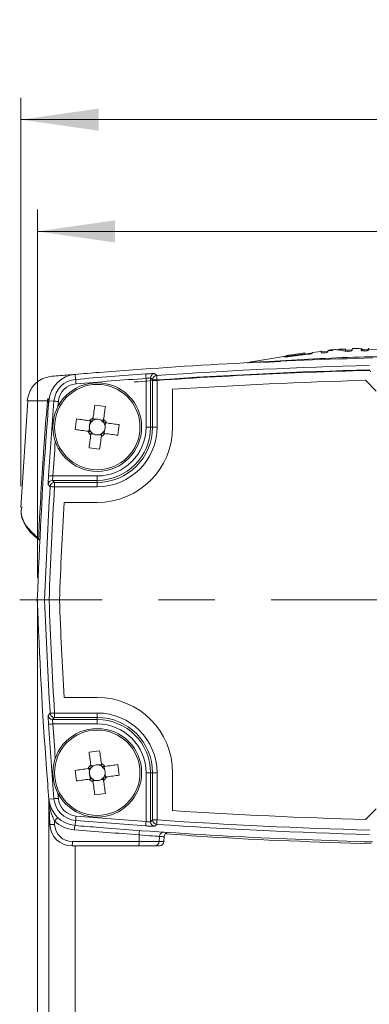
# Model space of a CAD drawing. Header units: millimetres. Extents: x -72 to 415, y 5 to 292.
# Tile 17 of 59: x 75 to 91, y 118 to 163. Entities that reach past the tile are written whole.
import ezdxf

# ---------------------------------------------------------------- set-up
doc = ezdxf.new("R2010")
doc.units = ezdxf.units.MM
doc.linetypes.add('CENTERX2', pattern=[20.32, 12.7, -2.54, 2.54, -2.54])
doc.styles.add('SLDTEXTSTYLE0', font='TXT', dxfattribs={"width": 0.75})
doc.dimstyles.new('SLDDIMSTYLE0', dxfattribs={"dimtxt": 3.5, "dimasz": 3.5, "dimexe": 0, "dimexo": 0.0625, "dimgap": 0.875, "dimtad": 1, "dimdec": 1, "dimrnd": 1e-09, "dimzin": 12, "dimdsep": 46, "dimtxsty": 'SLDTEXTSTYLE0', "dimsah": 1, "dimcen": 0.09, "dimadec": 0, "dimazin": 3, "dimtfac": 1, "dimtofl": 0, "dimtmove": 0, "dimatfit": 3, "dimfxl": 1, "dimfrac": 2, "dimtolj": 1, "dimtzin": 12, "dimarcsym": 0})
doc.dimstyles.new('SLDDIMSTYLE4', dxfattribs={"dimtxt": 3.5, "dimasz": 3.5, "dimexe": 0, "dimexo": 0.0625, "dimgap": 0.875, "dimtad": 1, "dimdec": 0, "dimrnd": 1e-09, "dimzin": 12, "dimdsep": 46, "dimtxsty": 'SLDTEXTSTYLE0', "dimsah": 1, "dimcen": 0.09, "dimadec": 0, "dimazin": 3, "dimtfac": 1, "dimtofl": 0, "dimtmove": 0, "dimatfit": 3, "dimfxl": 1, "dimfrac": 2, "dimtolj": 1, "dimtzin": 12, "dimarcsym": 0})

# ---------------------------------------------------------------- blocks, each defined once
blk = doc.blocks.new('_D_7')
at = {"color": 7, "linetype": 'Continuous', "lineweight": 0}
for p, q in [((75.211, 141.585), (75.211, 159.122)), ((119.088, 141.585), (119.088, 159.122)), ((119.088, 158.132), (75.211, 158.132))]:
    blk.add_line(p, q, dxfattribs=at)
for points in [[(75.211, 158.132), (78.711, 157.632), (78.711, 158.632)], [(119.088, 158.132), (115.588, 158.632), (115.588, 157.632)]]:
    blk.add_solid(points, dxfattribs=at)
at = {"color": 7, "linetype": 'Continuous', "lineweight": 0, "insert": (94.563, 162.644), "char_height": 3.5, "attachment_point": 1, "style": 'SLDTEXTSTYLE0'}
blk.add_mtext('44', dxfattribs=at)
blk = doc.blocks.new('_D_8')
at = {"color": 7, "linetype": 'Continuous', "lineweight": 0}
for p, q in [((75.95, 137.449), (75.95, 154.081)), ((118.35, 137.449), (118.35, 154.081)), ((118.35, 153.09), (75.95, 153.09))]:
    blk.add_line(p, q, dxfattribs=at)
for points in [[(75.95, 153.09), (79.45, 152.59), (79.45, 153.59)], [(118.35, 153.09), (114.85, 153.59), (114.85, 152.59)]]:
    blk.add_solid(points, dxfattribs=at)
at = {"color": 7, "linetype": 'Continuous', "lineweight": 0, "insert": (92.624, 157.602), "char_height": 3.5, "attachment_point": 1, "style": 'SLDTEXTSTYLE0'}
blk.add_mtext('42,4', dxfattribs=at)
blk = doc.blocks.new('_D_10')
at = {"color": 7, "linetype": 'Continuous', "lineweight": 0}
for p, q in [((98.14, 147.458), (132.889, 147.458)), ((131.898, 95.431), (131.898, 147.458)), ((87.301, 95.431), (132.889, 95.431))]:
    blk.add_line(p, q, dxfattribs=at)
for points in [[(131.898, 147.458), (131.398, 143.958), (132.398, 143.958)], [(131.898, 95.431), (132.398, 98.931), (131.398, 98.931)]]:
    blk.add_solid(points, dxfattribs=at)
at = {"color": 7, "linetype": 'Continuous', "lineweight": 0, "insert": (127.387, 118.858), "char_height": 3.5, "attachment_point": 1, "rotation": 90, "style": 'SLDTEXTSTYLE0'}
blk.add_mtext('52', dxfattribs=at)

msp = doc.modelspace()

# ---------------------------------------------------------------- linework, layer by layer
at = {"color": 7, "linetype": 'Continuous', "lineweight": 15}
for p, q in [((87.246, 147.463), (88.021, 147.57)), ((88.148, 147.545), (87.247, 147.434)), ((87.306, 147.501), (88.019, 147.608)), ((88.019, 147.605), (87.307, 147.499)), ((88.021, 147.57), (88.019, 147.605)), ((88.354, 147.603), (88.021, 147.553)), ((88.023, 147.521), (88.021, 147.571)), ((88.747, 147.668), (88.343, 147.63)), ((88.346, 147.603), (88.346, 147.602)), ((89.046, 147.671), (88.737, 147.648)), ((89.045, 147.698), (89.047, 147.662)), ((89.275, 147.717), (89.046, 147.695)), ((89.848, 147.722), (89.835, 147.722)), ((89.848, 147.723), (89.846, 147.773)), ((90.157, 147.751), (89.848, 147.729)), ((90.147, 147.797), (90.149, 147.737)), ((90.877, 147.75), (90.541, 147.759)), ((90.55, 147.739), (90.549, 147.794)), ((90.875, 147.792), (90.877, 147.741)), ((91.629, 147.756), (90.875, 147.78)), ((85.561, 147.196), (85.421, 147.147)), ((85.424, 147.143), (85.567, 147.182)), ((87.149, 147.465), (85.511, 147.186)), ((87.247, 147.434), (87.246, 147.464)), ((77.677, 146.411), (77.658, 146.638)), ((80.855, 144.258), (80.855, 146.456)), ((81.055, 146.474), (81.055, 144.258)), ((81.347, 146.388), (81.147, 146.388)), ((81.147, 144.258), (81.147, 146.388)), ((81.347, 146.388), (81.347, 144.258)), ((90.747, 146.37), (91.234, 145.882)), ((82.05, 144.258), (82.05, 145.964)), ((75.524, 145.448), (75.211, 140.627)), ((76.698, 145.429), (76.471, 145.448)), ((78.342, 144.542), (78.323, 144.4)), ((78.599, 144.61), (78.457, 144.629)), ((78.933, 144.565), (78.791, 144.584)), ((79.001, 144.309), (79.02, 144.451)), ((78.298, 144.207), (78.279, 144.066)), ((78.957, 143.975), (78.976, 144.117)), ((81.055, 144.258), (80.855, 144.258)), ((81.055, 144.258), (81.147, 144.258)), ((81.347, 144.258), (81.147, 144.258)), ((78.366, 143.951), (78.508, 143.932)), ((78.7, 143.906), (78.842, 143.887)), ((78.65, 141.853), (76.639, 141.853)), ((76.654, 142.053), (78.65, 142.053)), ((76.726, 141.561), (76.726, 141.761)), ((76.726, 141.761), (78.65, 141.761)), ((78.65, 141.853), (78.65, 142.053)), ((78.65, 141.853), (78.65, 141.761)), ((78.65, 141.561), (78.65, 141.761)), ((78.65, 141.561), (76.726, 141.561)), ((77.155, 140.858), (78.65, 140.858)), ((75.249, 140.664), (75.235, 140.534)), ((76.28, 136.458), (75.95, 136.458)), ((75.95, 115.281), (75.95, 136.458)), ((78.65, 132.058), (77.155, 132.058)), ((76.726, 131.355), (78.65, 131.355)), ((76.726, 131.155), (76.726, 131.355)), ((78.65, 131.155), (76.726, 131.155)), ((78.65, 131.155), (78.65, 131.355)), ((78.65, 131.063), (78.65, 131.155)), ((76.639, 131.063), (78.65, 131.063)), ((78.65, 130.863), (76.654, 130.863)), ((78.65, 130.863), (78.65, 131.063)), ((78.508, 128.984), (78.366, 128.965)), ((78.842, 129.029), (78.7, 129.01)), ((78.976, 128.8), (78.957, 128.942)), ((78.279, 128.851), (78.298, 128.709)), ((78.323, 128.517), (78.342, 128.375)), ((79.02, 128.466), (79.001, 128.607)), ((80.855, 126.46), (80.855, 128.658)), ((80.855, 128.658), (81.055, 128.658)), ((81.055, 128.658), (81.055, 126.443)), ((81.055, 128.658), (81.147, 128.658)), ((81.147, 128.658), (81.347, 128.658)), ((81.147, 126.528), (81.147, 128.658)), ((81.347, 128.658), (81.347, 126.528)), ((82.05, 126.952), (82.05, 128.658)), ((78.457, 128.287), (78.599, 128.306)), ((78.791, 128.332), (78.933, 128.351)), ((76.698, 127.487), (76.471, 127.469)), ((76.511, 126.323), (76.471, 127.464)), ((91.234, 127.034), (90.747, 126.547)), ((76.723, 126.487), (76.728, 126.323)), ((77.677, 126.506), (77.658, 126.279)), ((81.147, 126.528), (81.347, 126.528)), ((80.538, 125.859), (80.537, 125.551)), ((81.453, 125.783), (81.445, 125.551)), ((81.656, 125.551), (81.664, 125.769)), ((80.52, 125.358), (77.51, 125.358)), ((77.528, 125.551), (80.537, 125.551)), ((81.248, 125.358), (80.52, 125.358)), ((80.537, 125.551), (81.445, 125.551)), ((81.456, 125.358), (81.248, 125.358))]:
    msp.add_line(p, q, dxfattribs=at)
at = {"color": 8, "linetype": 'Continuous', "lineweight": 15}
for p, q in [((85.424, 147.143), (85.424, 147.143)), ((85.567, 147.182), (85.567, 147.182)), ((86.916, 147.213), (86.152, 147.178)), ((76.897, 145.413), (76.879, 145.189)), ((76.879, 127.727), (76.897, 127.503)), ((76.471, 115.281), (76.471, 127.468)), ((77.658, 125.358), (77.658, 115.281)), ((81.445, 125.551), (81.656, 125.551))]:
    msp.add_line(p, q, dxfattribs=at)
at = {"color": 7, "linetype": 'CENTERX2', "lineweight": 0}
msp.add_line((119.52, 136.458), (75.155, 136.458), dxfattribs=at)
at = {"color": 7, "linetype": 'Continuous', "lineweight": 15, "flags": 128}
for points in [[(80.855, 146.456), (80.852, 146.495), (80.849, 146.532), (80.847, 146.566), (80.845, 146.596), (80.843, 146.62), (80.842, 146.639), (80.841, 146.651), (80.841, 146.656)], [(81.241, 146.673), (81.251, 146.664), (81.293, 146.625), (81.333, 146.588)], [(77.693, 146.212), (77.69, 146.25), (77.687, 146.287), (77.684, 146.321), (77.682, 146.351), (77.68, 146.376), (77.678, 146.394), (77.677, 146.406), (77.677, 146.411)], [(80.335, 146.297), (80.339, 146.293), (80.339, 146.293)], [(81.147, 146.388), (81.101, 146.431), (81.055, 146.474)], [(81.347, 146.388), (81.344, 146.426), (81.341, 146.463), (81.339, 146.497), (81.337, 146.527), (81.335, 146.552), (81.334, 146.571), (81.333, 146.583), (81.333, 146.588)], [(80.154, 146.093), (80.152, 146.095), (80.15, 146.097)], [(76.897, 145.413), (76.859, 145.416), (76.822, 145.419), (76.788, 145.422), (76.758, 145.424), (76.734, 145.426), (76.715, 145.428), (76.703, 145.429), (76.698, 145.429)], [(78.54, 145.252), (78.531, 145.181), (78.521, 145.109), (78.512, 145.037), (78.502, 144.964), (78.492, 144.891), (78.482, 144.818), (78.472, 144.744), (78.463, 144.67)], [(78.938, 144.607), (78.948, 144.681), (78.958, 144.754), (78.968, 144.827), (78.978, 144.9), (78.987, 144.973), (78.997, 145.045), (79.007, 145.117), (79.016, 145.188)], [(78.301, 144.547), (78.227, 144.557), (78.154, 144.567), (78.08, 144.577), (78.007, 144.586), (77.935, 144.596), (77.863, 144.606), (77.791, 144.615), (77.72, 144.625)], [(79.643, 144.368), (79.572, 144.377), (79.5, 144.387), (79.428, 144.396), (79.355, 144.406), (79.282, 144.416), (79.209, 144.426), (79.136, 144.435), (79.062, 144.445)], [(77.656, 144.149), (77.727, 144.139), (77.799, 144.13), (77.871, 144.12), (77.944, 144.111), (78.017, 144.101), (78.09, 144.091), (78.164, 144.081), (78.237, 144.071)], [(78.998, 143.97), (79.072, 143.96), (79.145, 143.95), (79.219, 143.94), (79.292, 143.93), (79.364, 143.921), (79.436, 143.911), (79.508, 143.901), (79.579, 143.892)], [(78.361, 143.91), (78.351, 143.836), (78.341, 143.762), (78.331, 143.689), (78.322, 143.616), (78.312, 143.544), (78.302, 143.471), (78.293, 143.4), (78.283, 143.328)], [(78.759, 143.265), (78.768, 143.336), (78.778, 143.408), (78.788, 143.48), (78.797, 143.553), (78.807, 143.625), (78.817, 143.699), (78.827, 143.772), (78.837, 143.846)], [(76.654, 142.053), (76.616, 142.056), (76.579, 142.058), (76.545, 142.06), (76.515, 142.062), (76.49, 142.064), (76.471, 142.065), (76.459, 142.066), (76.454, 142.066)], [(76.639, 141.853), (76.682, 141.807), (76.726, 141.761)], [(76.526, 141.574), (76.516, 141.584), (76.477, 141.626), (76.44, 141.666)], [(76.726, 141.561), (76.687, 141.564), (76.65, 141.566), (76.616, 141.568), (76.586, 141.57), (76.561, 141.571), (76.543, 141.573), (76.531, 141.573), (76.526, 141.574)], [(76.44, 131.251), (76.449, 131.261), (76.489, 131.303), (76.526, 131.343)], [(76.726, 131.355), (76.687, 131.353), (76.65, 131.351), (76.616, 131.349), (76.586, 131.347), (76.561, 131.345), (76.543, 131.344), (76.531, 131.343), (76.526, 131.343)], [(76.726, 131.155), (76.682, 131.109), (76.639, 131.063)], [(76.454, 130.851), (76.459, 130.851), (76.471, 130.852), (76.49, 130.853), (76.515, 130.855), (76.545, 130.856), (76.579, 130.859), (76.616, 130.861), (76.654, 130.863)], [(78.283, 129.588), (78.293, 129.517), (78.302, 129.445), (78.312, 129.373), (78.322, 129.3), (78.331, 129.227), (78.341, 129.154), (78.351, 129.081), (78.361, 129.007)], [(78.837, 129.07), (78.827, 129.144), (78.817, 129.218), (78.807, 129.291), (78.797, 129.364), (78.788, 129.437), (78.778, 129.509), (78.768, 129.581), (78.759, 129.652)], [(79.579, 129.025), (79.508, 129.015), (79.436, 129.006), (79.364, 128.996), (79.292, 128.986), (79.219, 128.977), (79.145, 128.967), (79.072, 128.957), (78.998, 128.947)], [(78.237, 128.845), (78.164, 128.835), (78.09, 128.826), (78.017, 128.816), (77.944, 128.806), (77.871, 128.796), (77.799, 128.787), (77.727, 128.777), (77.656, 128.768)], [(79.062, 128.471), (79.136, 128.481), (79.209, 128.491), (79.282, 128.501), (79.355, 128.511), (79.428, 128.52), (79.5, 128.53), (79.572, 128.539), (79.643, 128.549)], [(77.72, 128.292), (77.791, 128.301), (77.863, 128.311), (77.935, 128.321), (78.007, 128.33), (78.08, 128.34), (78.154, 128.35), (78.227, 128.36), (78.301, 128.37)], [(78.463, 128.246), (78.472, 128.172), (78.482, 128.099), (78.492, 128.025), (78.502, 127.953), (78.512, 127.88), (78.521, 127.808), (78.531, 127.736), (78.54, 127.665)], [(79.016, 127.728), (79.007, 127.8), (78.997, 127.871), (78.987, 127.944), (78.978, 128.016), (78.968, 128.089), (78.958, 128.162), (78.948, 128.236), (78.938, 128.31)], [(76.698, 127.487), (76.703, 127.488), (76.715, 127.489), (76.734, 127.49), (76.758, 127.492), (76.788, 127.495), (76.822, 127.497), (76.859, 127.5), (76.897, 127.503)], [(77.677, 126.506), (77.677, 126.51), (77.678, 126.522), (77.68, 126.541), (77.682, 126.566), (77.684, 126.596), (77.687, 126.63), (77.69, 126.667), (77.693, 126.705)], [(80.841, 126.261), (80.841, 126.265), (80.842, 126.277), (80.843, 126.296), (80.845, 126.321), (80.847, 126.351), (80.849, 126.385), (80.852, 126.422), (80.855, 126.46)], [(81.055, 126.443), (81.101, 126.485), (81.147, 126.528)], [(81.333, 126.329), (81.322, 126.319), (81.28, 126.28), (81.241, 126.243)], [(81.333, 126.329), (81.333, 126.334), (81.334, 126.346), (81.335, 126.364), (81.337, 126.389), (81.339, 126.419), (81.341, 126.453), (81.344, 126.49), (81.347, 126.528)]]:
    msp.add_lwpolyline(points, dxfattribs=at)
at = {"color": 7, "linetype": 'Continuous', "lineweight": 15}
for centre, radius in [((78.65, 144.258), 2), ((78.65, 144.258), 1.928), ((78.65, 128.658), 2), ((78.65, 128.658), 1.928)]:
    msp.add_circle(centre, radius, dxfattribs=at)
for centre, radius, start, end in [((97.15, -84.542), 232, 91.50317, 94.55369), ((77.767, 145.343), 1.3, 94.8195, 175.3608), ((97.15, -84.542), 232, 94.55369, 94.81953), ((97.15, -84.542), 231.772, 94.03502, 94.81953), ((97.15, -84.542), 231.45, 91.5617, 94.16613), ((97.15, -84.542), 231.446, 91.56217, 94.16513), ((81.255, 146.474), 0.2, 93.9785, 179.9571), ((97.15, -84.542), 231.67, 91.53827, 93.91477), ((97.15, -84.542), 231.47, 91.53827, 93.91477), ((77.767, 145.343), 1.072, 94.8195, 175.3608), ((77.767, 145.343), 0.872, 94.8195, 175.3608), ((97.15, -84.542), 231.572, 94.03502, 94.81953), ((81.347, 146.388), 0.2, 93.9578, 179.9571), ((97.15, -84.542), 231, 91.58838, 93.74798), ((271.33, 129.635), 195.5, 175.36077, 175.76275), ((76.356, 145.449), 0.115, 359.1441, 56.349), ((271.33, 129.635), 195.272, 175.36077, 176.35026), ((77.84, 138.208), 7.078, 80.4393, 84.3254), ((84.7, 143.449), 7.079, 170.4394, 174.3252), ((78.65, 144.258), 0.453, 114.4102, 140.3545), ((78.65, 144.258), 0.356, 129.92, 156.5502), ((78.65, 144.258), 0.356, 124.8447, 129.92), ((78.65, 144.258), 0.356, 98.2145, 124.8447), ((78.65, 144.258), 0.355, 66.5502, 98.2145), ((78.65, 144.258), 0.355, 39.92, 66.5502), ((78.65, 144.258), 0.356, 34.8447, 39.92), ((78.65, 144.258), 0.453, 24.4102, 50.3545), ((78.65, 144.258), 0.356, 8.2145, 34.8447), ((271.33, 129.635), 195.5, 175.76275, 178), ((78.65, 144.258), 0.453, 204.4102, 230.3545), ((78.65, 144.258), 0.355, 156.5502, 188.2145), ((78.65, 144.258), 0.355, 188.2145, 214.8447), ((78.65, 144.258), 0.355, 214.8447, 219.92), ((78.65, 144.258), 0.355, 219.92, 246.5502), ((78.65, 144.258), 2.697, 270, 0), ((78.65, 144.258), 2.497, 270, 0), ((78.65, 144.258), 3.4, 270, 0), ((78.65, 144.258), 2.405, 270, 0), ((78.65, 144.258), 2.205, 270, 0), ((78.65, 144.258), 0.453, 294.4102, 320.3545), ((78.65, 144.258), 0.355, 304.8447, 309.92), ((78.65, 144.258), 0.356, 309.92, 336.5502), ((78.65, 144.258), 0.356, 336.5502, 8.2145), ((72.6, 145.067), 7.078, 350.4391, 354.3256), ((78.65, 144.258), 0.355, 246.5502, 278.2145), ((78.65, 144.258), 0.355, 278.2145, 304.8447), ((79.459, 150.308), 7.078, 260.4392, 264.3254), ((76.639, 141.653), 0.2, 90.0423, 176.4257), ((76.726, 141.561), 0.2, 90.0424, 176.4504), ((271.33, 129.635), 195.17, 176.49315, 177.99662), ((271.33, 129.635), 194.97, 176.49315, 177.99456), ((271.33, 129.635), 194.5, 176.69214, 177.98971), ((271.33, 143.281), 195.5, 182, 184.23725), ((271.33, 143.281), 195.17, 182.00338, 183.50685), ((271.33, 143.281), 194.97, 182.00544, 183.50685), ((271.33, 143.281), 194.5, 182.01029, 183.30786), ((78.65, 128.658), 3.4, 0, 90), ((76.639, 131.263), 0.2, 183.5743, 269.9577), ((76.726, 131.355), 0.2, 183.5496, 269.9576), ((78.65, 128.658), 2.697, 0, 90), ((78.65, 128.658), 2.497, 0, 90), ((271.33, 143.281), 195.272, 183.64974, 184.63923), ((78.65, 128.658), 2.405, 0, 90), ((78.65, 128.658), 2.205, 0, 90), ((79.459, 122.608), 7.078, 95.6746, 99.5608), ((78.65, 128.658), 0.453, 129.6455, 155.5898), ((78.65, 128.658), 0.355, 145.1553, 171.7855), ((78.65, 128.658), 0.355, 140.08, 145.1553), ((78.65, 128.658), 0.355, 113.4498, 140.08), ((78.65, 128.658), 0.355, 81.7855, 113.4498), ((78.65, 128.658), 0.355, 55.1553, 81.7855), ((78.65, 128.658), 0.453, 39.6455, 65.5898), ((78.65, 128.658), 0.355, 50.08, 55.1553), ((78.65, 128.658), 0.356, 23.4498, 50.08), ((72.6, 127.849), 7.078, 5.6744, 9.5609), ((271.33, 143.281), 195.5, 184.23725, 184.63923), ((84.7, 129.468), 7.079, 185.6748, 189.5606), ((78.65, 128.658), 0.355, 171.7855, 203.4498), ((78.65, 128.658), 0.355, 203.4498, 230.08), ((78.65, 128.658), 0.355, 293.4498, 320.08), ((78.65, 128.658), 0.356, 320.08, 325.1553), ((78.65, 128.658), 0.453, 309.6455, 335.5898), ((78.65, 128.658), 0.356, 325.1553, 351.7855), ((78.65, 128.658), 0.356, 351.7855, 23.4498), ((78.65, 128.658), 0.453, 219.6455, 245.5898), ((78.65, 128.658), 0.355, 230.08, 235.1553), ((78.65, 128.658), 0.355, 235.1553, 261.7855), ((78.65, 128.658), 0.355, 261.7855, 293.4498), ((77.84, 134.709), 7.078, 275.6746, 279.5607), ((77.767, 127.574), 1.3, 184.6392, 265.1805), ((76.339, 127.458), 0.133, 0.7433, 4.617), ((77.767, 127.574), 1.072, 184.6392, 265.1805), ((77.767, 127.574), 0.872, 184.6392, 265.1805), ((97.15, 357.458), 231.572, 265.18047, 265.96498), ((97.15, 357.458), 231, 266.25202, 268.41162), ((76.62, 127.791), 1.472, 265.7673, 274.2327), ((77.51, 126.358), 1, 182, 270), ((77.204, 126.107), 0.613, 122.2312, 141.7158), ((77.749, 127.581), 1.5, 226.8037, 265.1805), ((77.528, 126.351), 0.8, 182, 270), ((78.176, 126.087), 0.552, 159.7231, 180.0953), ((97.15, 357.458), 232, 265.18047, 265.44631), ((97.15, 357.458), 231.772, 265.18047, 265.96498), ((81.255, 126.443), 0.2, 180.0429, 266.0215), ((81.347, 126.529), 0.2, 180.0429, 266.0422), ((97.15, 357.458), 231.67, 266.08523, 268.46173), ((97.15, 357.458), 231.47, 266.08523, 268.46173), ((97.132, 357.465), 232.2, 265.18047, 265.90184), ((97.15, 357.458), 232, 265.44631, 268.49683), ((81.091, 125.867), 0.553, 160.4918, 180.7976), ((81.652, 125.777), 0.199, 86.4906, 178.2491), ((81.864, 125.762), 0.2, 93.2987, 178.0392), ((76.968, 125.505), 0.562, 344.9165, 4.77), ((79.977, 125.505), 0.562, 344.9159, 4.7694), ((81.247, 125.557), 0.199, 270.2908, 358.3165), ((81.456, 125.558), 0.2, 270, 358)]:
    msp.add_arc(centre, radius, start, end, dxfattribs=at)
at = {"color": 8, "linetype": 'Continuous', "lineweight": 15}
for centre, radius, start, end in [((271.33, 129.635), 195.072, 175.89335, 176.35026), ((76.076, 139.222), 0.0731, 171.8921, 231.2325), ((271.33, 143.281), 195.072, 183.64974, 184.10665)]:
    msp.add_arc(centre, radius, start, end, dxfattribs=at)
at = {"color": 7, "linetype": 'Continuous', "lineweight": 15}
for centre, major_axis, start_param, end_param in [((78.655, 144.302), (0.042, 0.311), 5.965618, 6.600753), ((78.606, 144.264), (0.311, -0.042), 2.824025, 3.45916), ((78.693, 144.252), (0.311, -0.042), 5.965618, 6.600753), ((78.644, 144.215), (0.042, 0.311), 2.824025, 3.45916), ((78.644, 128.702), (-0.042, 0.311), 5.965618, 6.600753), ((78.606, 128.652), (0.311, 0.042), 2.824025, 3.45916), ((78.693, 128.664), (0.311, 0.042), 5.965618, 6.600753), ((78.655, 128.615), (-0.042, 0.311), 2.824025, 3.45916)]:
    msp.add_ellipse(centre, major_axis=major_axis, ratio=0.990116, start_param=start_param, end_param=end_param, dxfattribs=at)
for points, knots in [([(88.346, 147.602), (88.345, 147.598), (88.345, 147.591), (88.329, 147.58), (88.299, 147.57), (88.252, 147.56), (88.2, 147.551), (88.161, 147.547), (88.148, 147.545)], [0, 0, 0, 0, 0.246465, 0.41616, 0.545889, 0.675176, 0.893374, 1, 1, 1, 1]), ([(88.746, 147.635), (88.745, 147.675), (88.743, 147.716), (88.744, 147.698), (88.744, 147.698)], [0, 0, 0, 0, 0.9759372, 1, 1, 1, 1]), ([(88.899, 147.61), (88.885, 147.61), (88.857, 147.608), (88.816, 147.609), (88.78, 147.612), (88.749, 147.621), (88.748, 147.629), (88.746, 147.635)], [0, 0, 0, 0, 0.13933, 0.287267, 0.459983, 0.645074, 1, 1, 1, 1]), ([(89.047, 147.662), (89.046, 147.657), (89.045, 147.647), (89.016, 147.633), (88.974, 147.621), (88.932, 147.614), (88.906, 147.611), (88.899, 147.61)], [0, 0, 0, 0, 0.34455, 0.542286, 0.740749, 0.930968, 1, 1, 1, 1]), ([(89.724, 147.711), (89.686, 147.719), (89.574, 147.743), (89.405, 147.757), (89.215, 147.749), (89.102, 147.727), (89.045, 147.716)], [0, 0, 0, 0, 0.164581, 0.49394, 0.746509, 1, 1, 1, 1]), ([(89.449, 147.748), (89.493, 147.757), (89.625, 147.786), (89.758, 147.778), (89.846, 147.772)], [0, 0, 0, 0, 0.335374, 1, 1, 1, 1]), ([(89.957, 147.677), (89.942, 147.677), (89.904, 147.677), (89.843, 147.682), (89.778, 147.694), (89.744, 147.705), (89.724, 147.711)], [0, 0, 0, 0, 0.135923, 0.322381, 0.606919, 1, 1, 1, 1]), ([(90.132, 147.71), (90.121, 147.706), (90.099, 147.696), (90.043, 147.685), (89.992, 147.679), (89.965, 147.678), (89.957, 147.677)], [0, 0, 0, 0, 0.3207437, 0.6444668, 0.9052282, 1, 1, 1, 1]), ([(90.149, 147.737), (90.149, 147.735), (90.148, 147.731), (90.145, 147.722), (90.137, 147.715), (90.132, 147.71)], [0, 0, 0, 0, 0.256212, 0.512476, 1, 1, 1, 1]), ([(90.549, 147.791), (90.431, 147.801), (90.297, 147.813), (90.164, 147.799), (90.147, 147.798)], [0, 0, 0, 0, 0.8748947, 1, 1, 1, 1]), ([(90.549, 147.807), (90.55, 147.803), (90.553, 147.794), (90.594, 147.768), (90.671, 147.752), (90.698, 147.746)], [0, 0, 0, 0, 0.389029, 0.781592, 1, 1, 1, 1]), ([(90.716, 147.696), (90.699, 147.696), (90.666, 147.697), (90.621, 147.702), (90.584, 147.71), (90.555, 147.723), (90.552, 147.733), (90.55, 147.739)], [0, 0, 0, 0, 0.1571974, 0.3054844, 0.4822049, 0.6694895, 1, 1, 1, 1]), ([(90.877, 147.741), (90.876, 147.736), (90.874, 147.727), (90.852, 147.713), (90.808, 147.703), (90.759, 147.697), (90.728, 147.696), (90.716, 147.696)], [0, 0, 0, 0, 0.2754558, 0.4912073, 0.7091237, 0.8941659, 1, 1, 1, 1]), ([(90.907, 147.786), (90.894, 147.792), (90.875, 147.8), (90.875, 147.805), (90.875, 147.806)], [0, 0, 0, 0, 0.677207, 1, 1, 1, 1]), ([(86.144, 147.208), (86.107, 147.206), (86.032, 147.201), (85.888, 147.193), (85.728, 147.185), (85.622, 147.181), (85.575, 147.18), (85.57, 147.181), (85.567, 147.182)], [0, 0, 0, 0, 0.124511, 0.249539, 0.499588, 0.749891, 0.875284, 1, 1, 1, 1]), ([(94.278, 147.453), (92.922, 147.451), (90.208, 147.447), (87.499, 147.288), (86.144, 147.208)], [0, 0, 0, 0, 0.499997, 1, 1, 1, 1]), ([(87.085, 147.427), (87.088, 147.429), (87.092, 147.433), (87.118, 147.441), (87.154, 147.448), (87.199, 147.456), (87.232, 147.461), (87.246, 147.463)], [0, 0, 0, 0, 0.277115, 0.442717, 0.609831, 0.823955, 1, 1, 1, 1]), ([(87.247, 147.434), (87.226, 147.432), (87.191, 147.427), (87.146, 147.424), (87.114, 147.423), (87.091, 147.423), (87.087, 147.426), (87.085, 147.427)], [0, 0, 0, 0, 0.253808, 0.430791, 0.606836, 0.809502, 1, 1, 1, 1]), ([(87.15, 147.476), (87.153, 147.477), (87.157, 147.477), (87.182, 147.481), (87.217, 147.487), (87.261, 147.494), (87.293, 147.499), (87.306, 147.501)], [0, 0, 0, 0, 0.284539, 0.44609, 0.608859, 0.828105, 1, 1, 1, 1]), ([(87.307, 147.499), (87.284, 147.495), (87.246, 147.489), (87.201, 147.483), (87.172, 147.479), (87.154, 147.477), (87.151, 147.476), (87.15, 147.476)], [0, 0, 0, 0, 0.2797649, 0.4650042, 0.6491338, 0.8612432, 1, 1, 1, 1]), ([(77.658, 146.638), (77.405, 146.614), (77.025, 146.577), (76.513, 146.553), (76.154, 146.444), (75.879, 146.253), (75.597, 145.929), (75.537, 145.642), (75.495, 145.448)], [0, 0, 0, 0, 0.243417, 0.366658, 0.48641, 0.608245, 0.733582, 1, 1, 1, 1]), ([(81.241, 146.673), (81.239, 146.674), (81.233, 146.675), (81.186, 146.675), (81.096, 146.672), (80.976, 146.665), (80.886, 146.659), (80.841, 146.656)], [0, 0, 0, 0, 0.126355, 0.344079, 0.56238, 0.781179, 1, 1, 1, 1]), ([(90.842, 146.822), (90.864, 146.821), (90.909, 146.817), (90.959, 146.791), (90.982, 146.77), (90.989, 146.764)], [0, 0, 0, 0, 0.4148643, 0.8297292, 1, 1, 1, 1]), ([(81.055, 146.474), (81.054, 146.475), (81.051, 146.476), (81.027, 146.476), (80.982, 146.472), (80.922, 146.466), (80.877, 146.459), (80.855, 146.456)], [0, 0, 0, 0, 0.126162, 0.343432, 0.561445, 0.780427, 1, 1, 1, 1]), ([(75.513, 145.448), (75.509, 145.448), (75.499, 145.448), (75.643, 145.448), (75.919, 145.448), (76.243, 145.448), (76.406, 145.448)], [0, 0, 0, 0, 0.1350314, 0.4225076, 0.7108752, 1, 1, 1, 1]), ([(76.004, 139.233), (76.019, 139.542), (76.065, 140.451), (76.153, 141.959), (76.27, 143.722), (76.361, 144.885), (76.405, 145.448)], [0, 0, 0, 0, 0.149055, 0.438584, 0.728113, 1, 1, 1, 1]), ([(76.462, 145.338), (76.462, 145.348), (76.462, 145.368), (76.451, 145.397), (76.433, 145.424), (76.414, 145.44), (76.405, 145.448)], [0, 0, 0, 0, 0.25, 0.500001, 0.749999, 1, 1, 1, 1]), ([(76.406, 145.448), (76.406, 145.448), (76.41, 145.479), (76.415, 145.512), (76.42, 145.545)], [0, 0, 0, 0, 0.000433, 1, 1, 1, 1]), ([(78.421, 144.531), (78.409, 144.533), (78.371, 144.538), (78.333, 144.543), (78.306, 144.546), (78.301, 144.547)], [0, 0, 0, 0, 0.290536, 0.88255, 1, 1, 1, 1]), ([(78.463, 144.67), (78.462, 144.666), (78.458, 144.639), (78.453, 144.6), (78.448, 144.562), (78.446, 144.55)], [0, 0, 0, 0, 0.117451, 0.709464, 1, 1, 1, 1]), ([(78.922, 144.486), (78.924, 144.499), (78.929, 144.536), (78.934, 144.575), (78.938, 144.602), (78.938, 144.607)], [0, 0, 0, 0, 0.290536, 0.882549, 1, 1, 1, 1]), ([(79.062, 144.445), (79.057, 144.446), (79.03, 144.45), (78.991, 144.455), (78.954, 144.46), (78.941, 144.461)], [0, 0, 0, 0, 0.11745, 0.709464, 1, 1, 1, 1]), ([(78.237, 144.071), (78.242, 144.071), (78.269, 144.067), (78.308, 144.062), (78.345, 144.057), (78.358, 144.055)], [0, 0, 0, 0, 0.117451, 0.709464, 1, 1, 1, 1]), ([(78.377, 144.03), (78.375, 144.018), (78.37, 143.98), (78.365, 143.941), (78.361, 143.914), (78.361, 143.91)], [0, 0, 0, 0, 0.290536, 0.882549, 1, 1, 1, 1]), ([(78.878, 143.986), (78.89, 143.984), (78.928, 143.979), (78.967, 143.974), (78.994, 143.97), (78.998, 143.97)], [0, 0, 0, 0, 0.290536, 0.882549, 1, 1, 1, 1]), ([(78.837, 143.846), (78.837, 143.851), (78.841, 143.878), (78.846, 143.917), (78.851, 143.954), (78.853, 143.967)], [0, 0, 0, 0, 0.1174505, 0.7094635, 1, 1, 1, 1]), ([(76.454, 142.066), (76.453, 142.039), (76.448, 141.968), (76.443, 141.858), (76.438, 141.754), (76.437, 141.682), (76.439, 141.671), (76.44, 141.666)], [0, 0, 0, 0, 0.12888, 0.346936, 0.56467, 0.782361, 1, 1, 1, 1]), ([(76.639, 141.853), (76.638, 141.856), (76.637, 141.862), (76.638, 141.897), (76.642, 141.949), (76.648, 142.004), (76.652, 142.04), (76.654, 142.053)], [0, 0, 0, 0, 0.217395, 0.434755, 0.652365, 0.870723, 1, 1, 1, 1]), ([(75.223, 140.525), (75.222, 140.486), (75.218, 140.327), (75.302, 140.053), (75.469, 139.719), (75.712, 139.417), (75.927, 139.249), (76.031, 139.167)], [0, 0, 0, 0, 0.076169, 0.308367, 0.541087, 0.776139, 1, 1, 1, 1]), ([(76.061, 139.13), (76.06, 139.146), (76.057, 139.178), (76.031, 139.212), (76.01, 139.228), (76.004, 139.233)], [0, 0, 0, 0, 0.414507, 0.829153, 1, 1, 1, 1]), ([(76.029, 139.166), (76.031, 139.165), (76.047, 139.155), (76.059, 139.137), (76.061, 139.13), (76.061, 139.13), (76.061, 139.13)], [0, 0, 0, 0, 0.046074, 0.421794, 0.839443, 1, 1, 1, 1]), ([(76.48, 136.458), (76.476, 136.458), (76.463, 136.458), (76.428, 136.458), (76.376, 136.458), (76.324, 136.458), (76.288, 136.458), (76.283, 136.458), (76.28, 136.458)], [0, 0, 0, 0, 0.034763, 0.127189, 0.345522, 0.563724, 0.781858, 1, 1, 1, 1]), ([(76.44, 131.251), (76.439, 131.249), (76.438, 131.243), (76.438, 131.196), (76.441, 131.106), (76.446, 130.986), (76.452, 130.896), (76.454, 130.851)], [0, 0, 0, 0, 0.126555, 0.344326, 0.562578, 0.781273, 1, 1, 1, 1]), ([(76.654, 130.863), (76.651, 130.886), (76.646, 130.931), (76.64, 130.991), (76.637, 131.036), (76.637, 131.059), (76.639, 131.062), (76.639, 131.063)], [0, 0, 0, 0, 0.219308, 0.438112, 0.656117, 0.873559, 1, 1, 1, 1]), ([(78.358, 128.861), (78.345, 128.86), (78.308, 128.855), (78.269, 128.85), (78.242, 128.846), (78.237, 128.845)], [0, 0, 0, 0, 0.290536, 0.882549, 1, 1, 1, 1]), ([(78.361, 129.007), (78.361, 129.002), (78.365, 128.975), (78.37, 128.936), (78.375, 128.899), (78.377, 128.886)], [0, 0, 0, 0, 0.117451, 0.709464, 1, 1, 1, 1]), ([(78.853, 128.95), (78.851, 128.962), (78.846, 129), (78.841, 129.039), (78.837, 129.066), (78.837, 129.07)], [0, 0, 0, 0, 0.290536, 0.882549, 1, 1, 1, 1]), ([(78.998, 128.947), (78.994, 128.946), (78.967, 128.943), (78.928, 128.938), (78.89, 128.933), (78.878, 128.931)], [0, 0, 0, 0, 0.117451, 0.709464, 1, 1, 1, 1]), ([(78.938, 128.31), (78.938, 128.314), (78.934, 128.341), (78.929, 128.38), (78.924, 128.418), (78.922, 128.43)], [0, 0, 0, 0, 0.117451, 0.709464, 1, 1, 1, 1]), ([(78.941, 128.455), (78.954, 128.457), (78.991, 128.462), (79.03, 128.467), (79.057, 128.471), (79.062, 128.471)], [0, 0, 0, 0, 0.290536, 0.88255, 1, 1, 1, 1]), ([(78.301, 128.37), (78.306, 128.37), (78.333, 128.374), (78.371, 128.379), (78.409, 128.384), (78.421, 128.386)], [0, 0, 0, 0, 0.11745, 0.709464, 1, 1, 1, 1]), ([(78.446, 128.367), (78.448, 128.354), (78.453, 128.317), (78.458, 128.278), (78.462, 128.251), (78.463, 128.246)], [0, 0, 0, 0, 0.290536, 0.882549, 1, 1, 1, 1]), ([(76.471, 127.46), (76.471, 127.461), (76.471, 127.462), (76.471, 127.463), (76.471, 127.463), (76.471, 127.464), (76.471, 127.464), (76.471, 127.464), (76.471, 127.464), (76.471, 127.464)], [0, 0, 0, 0, 0.000004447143, 0.000004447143, 0.000004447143, 0.000006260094, 0.000006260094, 0.000006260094, 0.000007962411, 0.000007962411, 0.000007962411, 0.000007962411]), ([(76.723, 126.487), (76.682, 126.563), (76.647, 126.642), (76.589, 126.802), (76.564, 126.883), (76.524, 127.047), (76.509, 127.13), (76.49, 127.254), (76.485, 127.295), (76.479, 127.358), (76.477, 127.379), (76.475, 127.41), (76.474, 127.42), (76.473, 127.44), (76.472, 127.451), (76.471, 127.46)], [0, 0, 0, 0, 0.25, 0.25, 0.5, 0.5, 0.75, 0.75, 0.875, 0.875, 0.9375, 0.9375, 0.96875, 0.96875, 1, 1, 1, 1]), ([(80.841, 126.261), (80.867, 126.259), (80.938, 126.254), (81.049, 126.247), (81.152, 126.243), (81.224, 126.241), (81.235, 126.242), (81.241, 126.243)], [0, 0, 0, 0, 0.129287, 0.347307, 0.564925, 0.782484, 1, 1, 1, 1]), ([(80.855, 126.46), (80.868, 126.458), (80.903, 126.453), (80.959, 126.447), (81.01, 126.442), (81.046, 126.44), (81.052, 126.442), (81.055, 126.443)], [0, 0, 0, 0, 0.129796, 0.348236, 0.565737, 0.782869, 1, 1, 1, 1]), ([(81.453, 125.783), (81.42, 125.786), (81.312, 125.794), (80.979, 125.822), (80.765, 125.839), (80.538, 125.859)], [0, 0, 0, 0, 0.5, 0.5, 1, 1, 1, 1]), ([(91.007, 125.457), (88.541, 125.534), (85.442, 125.631), (82.358, 125.859), (81.729, 125.905)], [0, 0, 0, 0, 0.795948, 1, 1, 1, 1])]:
    msp.add_open_spline(points, degree=3, knots=knots, dxfattribs=at)
at = {"color": 8, "linetype": 'Continuous', "lineweight": 15}
for points, knots in [([(75.235, 140.534), (75.23, 140.497), (75.194, 140.244), (75.421, 139.761), (75.807, 139.411), (76.004, 139.233)], [0, 0, 0, 0, 0.076545, 0.52948, 1, 1, 1, 1]), ([(81.663, 125.769), (81.655, 125.77), (81.638, 125.771), (81.515, 125.779), (81.453, 125.783)], [0, 0, 0, 0, 0.494715, 1, 1, 1, 1])]:
    msp.add_open_spline(points, degree=3, knots=knots, dxfattribs=at)

# ---------------------------------------------------------------- dimensions: what is measured, and where the dimension line sits
at = {"color": 7, "linetype": 'Continuous', "lineweight": 0}
for base, p1, p2, dimstyle, picture, middle in [((75.211, 158.132), (119.088, 140.595), (75.211, 140.595), 'SLDDIMSTYLE4', '_D_7', (97.15, 158.132)), ((75.95, 153.09), (118.35, 136.458), (75.95, 136.458), 'SLDDIMSTYLE0', '_D_8', (97.15, 153.09))]:
    dim = msp.add_linear_dim(base=base, p1=p1, p2=p2, dimstyle=dimstyle, dxfattribs=at)
    dim.commit()
    dim.dimension.update_dxf_attribs({"geometry": picture, "text_midpoint": middle, "dimtype": 160})
dim = msp.add_linear_dim(base=(131.898, 147.458), p1=(86.311, 95.431), p2=(97.15, 147.458), angle=90, dimstyle='SLDDIMSTYLE0', dxfattribs=at)
dim.commit()
dim.dimension.update_dxf_attribs({"geometry": '_D_10', "text_midpoint": (131.898, 121.444), "dimtype": 160})

doc.saveas('drawing.dxf')
